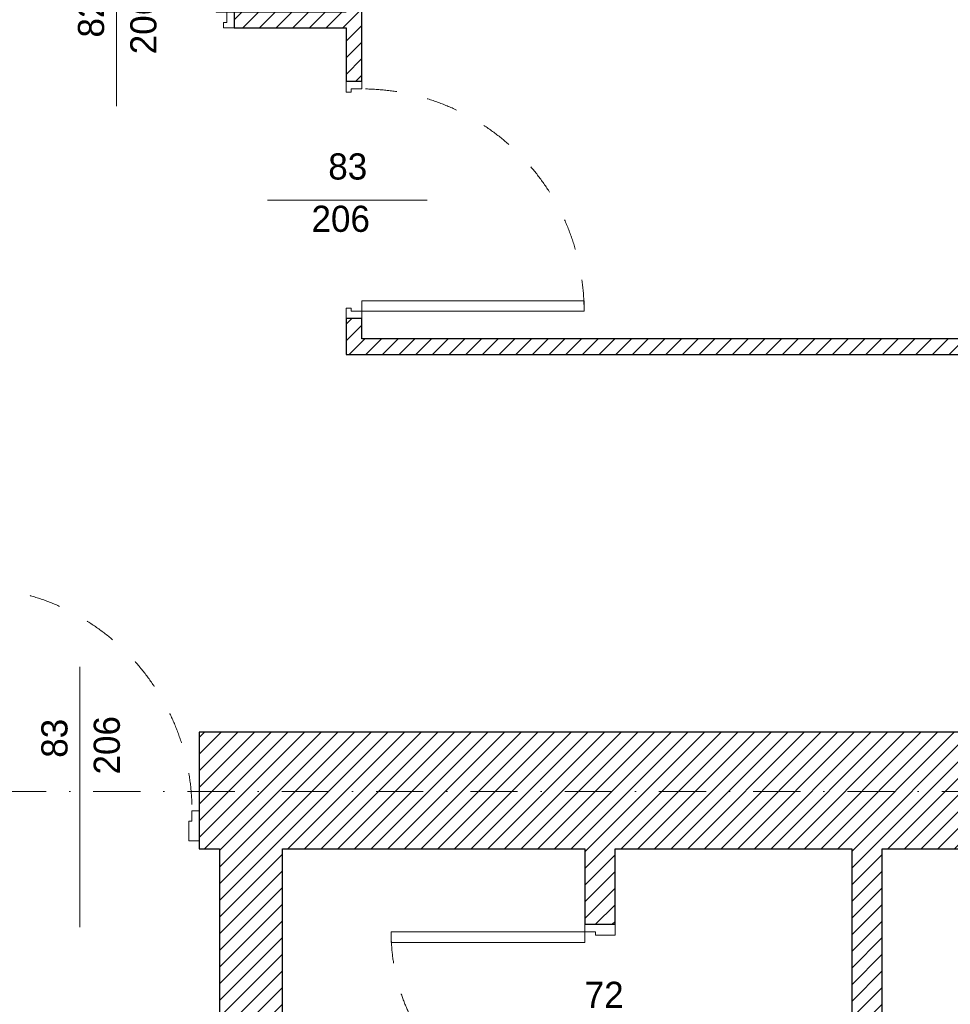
# Model space of a CAD drawing. Header units: millimetres. Extents: x 172139 to 266886, y 98118 to 138225.
# Tile 14 of 123: x 182669 to 186224, y 114560 to 118321. Entities that reach past the tile are written whole.
import ezdxf
from ezdxf.enums import TextEntityAlignment as Align

# ---------------------------------------------------------------- set-up
doc = ezdxf.new("R2010")
doc.units = ezdxf.units.MM
doc.header["$MEASUREMENT"] = 0
doc.linetypes.add('Kropki i Kreski', pattern=[360, 180, -90, 0, -90])
doc.linetypes.add('Przerywana', pattern=[240, 120, -120])
for name, color, linetype in [('Drzwi ArchiCAD', 7, 'Continuous'), ('Konstrukcja - Siatki mod', 7, 'Continuous'), ('KR_INW', 7, 'Continuous'), ('Znaczniki drzwi ArchiCADa', 7, 'Continuous')]:
    doc.layers.add(name, color=color, linetype=linetype)
for name, color, linetype, lineweight in [('Drzwi ArchiCAD_Nr_pióra__1', 7, 'Continuous', 13), ('Drzwi ArchiCAD_Nr_pióra__27', 7, 'Continuous', 25), ('KR_INW_Nr_pióra__101', 252, 'Continuous', 5), ('KR_INW_Nr_pióra__27', 7, 'Continuous', 25), ('Znaczniki drzwi ArchiCADa_Nr_pióra__7', 7, 'Continuous', 13)]:
    doc.layers.add(name, color=color, linetype=linetype, lineweight=lineweight)
doc.layers.add('Konstrukcja - Siatki mod_Nr_pióra__48', color=7, linetype='Continuous', lineweight=15, true_color=0xa80f02)
doc.layers.add('Znaczniki drzwi ArchiCADa_Nr_pióra__20', color=7, linetype='Continuous', lineweight=13, true_color=0xb00000)
doc.styles.add('GENERATED_STYLE_1', font='txt')
pattern_1 = [(45, (0, 0), (-31.819804, 31.819804), [])]

# ---------------------------------------------------------------- blocks, each defined once
blk = doc.blocks.new('Drzwi 19_21')
at = {"layer": 'Drzwi ArchiCAD_Nr_pióra__1', "linetype": 'Continuous'}
for p, q in [((387.7, 0), (387.7, 855.5)), ((387.7, 855.5), (427.7, 855.5)), ((427.7, 855.5), (427.7, 0)), ((-427.7, 0), (-455.7, 0)), ((-455.7, 0), (-455.7, -115)), ((-427.7, -40), (-427.7, 0)), ((427.7, 0), (387.7, 0)), ((455.7, 0), (427.7, 0)), ((427.7, 0), (427.7, -40)), ((455.7, -115), (455.7, 0)), ((-415.7, -40), (-427.7, -40)), ((-415.7, -115), (-415.7, -40)), ((427.7, -40), (415.7, -40)), ((415.7, -40), (415.7, -115)), ((-455.7, -115), (-415.7, -115)), ((415.7, -115), (455.7, -115))]:
    blk.add_line(p, q, dxfattribs=at)
at = {"layer": 'Drzwi ArchiCAD_Nr_pióra__1', "linetype": 'Przerywana'}
blk.add_arc((427.7, 0), 855.5, 90, 180, dxfattribs=at)
at = {"layer": 'Drzwi ArchiCAD_Nr_pióra__27', "linetype": 'Continuous'}
for p, q in [((-455.7, 0), (-455.7, -115)), ((455.7, 0), (455.7, -115))]:
    blk.add_line(p, q, dxfattribs=at)
blk = doc.blocks.new('Znacznik Wym 19_19')
at = {"layer": 'Znaczniki drzwi ArchiCADa_Nr_pióra__20', "linetype": 'Continuous'}
blk.add_line((0, -695), (0, 300), dxfattribs=at)
at = {"layer": 'Znaczniki drzwi ArchiCADa_Nr_pióra__7', "style": 'GENERATED_STYLE_1'}
for tag, p in [('AC_MarkerText_3', (-182.4, -222.3)), ('AC_MarkerText_2', (17.6, -286.3))]:
    blk.add_attdef(tag, text='', height=100, rotation=270, dxfattribs=at).set_placement(p, align=Align.BOTTOM_LEFT)
blk = doc.blocks.new('Ściana_44', base_point=(205241.5, 115154.1))
at = {"layer": 'KR_INW_Nr_pióra__101', "linetype": 'Continuous'}
h = blk.add_hatch(dxfattribs=at)
h.set_pattern_fill('Cegła_licówka', color=256, style=0, pattern_type=2)
h.set_pattern_definition(pattern_1)
h.paths.add_polyline_path([(183355.2, 115299.1), (183355.2, 115184.1), (183355.2, 115154.1), (192680.4, 115154.1), (192680.4, 115184.1), (192680.4, 115299.1), (192680.4, 115599.1), (183355.2, 115599.1)])
at = {"layer": 'KR_INW_Nr_pióra__27', "linetype": 'Continuous'}
for p, q in [((183355.2, 115599.1), (183355.2, 115299.1)), ((183355.2, 115299.1), (183355.2, 115184.1)), ((183355.2, 115184.1), (183355.2, 115154.1))]:
    blk.add_line(p, q, dxfattribs=at)
at = {"layer": 'KR_INW_Nr_pióra__27', "linetype": 'Continuous', "flags": 128}
for points in [[(186876, 115599.1), (183355.2, 115599.1)], [(183355.2, 115154.1), (183432.8, 115154.1)], [(183672.8, 115154.1), (184827.4, 115154.1)], [(184943.4, 115154.1), (185847.5, 115154.1)], [(185963.5, 115154.1), (188134, 115154.1)]]:
    blk.add_lwpolyline(points, dxfattribs=at)
at = {"layer": 'Drzwi ArchiCAD', "linetype": 'Continuous', "xscale": -1, "zscale": 1000}
blk.add_blockref('Drzwi 19_21', (182899.5, 115299.1), dxfattribs=at)
at = {"layer": 'Znaczniki drzwi ArchiCADa', "color": 14, "lineweight": 13, "true_color": 0xb00000}
ref = blk.add_blockref('Znacznik Wym 19_19', (182899.5, 115154.1), dxfattribs=dict(at, rotation=180))
ref.add_attrib('AC_MarkerText_2', '83', dxfattribs={"layer": 'Znaczniki drzwi ArchiCADa_Nr_pióra__7', "color": 7, "height": 100, "rotation": 90, "style": 'GENERATED_STYLE_1'}).set_placement((182881.8, 115501.7), align=Align.BOTTOM_LEFT)
ref.add_attrib('AC_MarkerText_3', '206', dxfattribs={"layer": 'Znaczniki drzwi ArchiCADa_Nr_pióra__7', "color": 7, "height": 100, "rotation": 90, "style": 'GENERATED_STYLE_1'}).set_placement((183081.8, 115437.8), align=Align.BOTTOM_LEFT)
blk = doc.blocks.new('Drzwi 19_34')
at = {"layer": 'Drzwi ArchiCAD_Nr_pióra__1', "linetype": 'Continuous'}
for p, q in [((380.8, 0), (380.8, 841.5)), ((380.8, 841.5), (420.8, 841.5)), ((420.8, 841.5), (420.8, 0)), ((-420.8, 0), (-448.8, 0)), ((-448.8, 0), (-448.8, -60)), ((-420.8, -40), (-420.8, 0)), ((420.8, 0), (380.8, 0)), ((448.8, 0), (420.8, 0)), ((420.8, 0), (420.8, -40)), ((448.8, -60), (448.8, 0)), ((-448.8, -60), (-408.8, -60)), ((-408.8, -40), (-420.8, -40)), ((-408.8, -60), (-408.8, -40)), ((420.8, -40), (408.8, -40)), ((408.8, -40), (408.8, -60)), ((408.8, -60), (448.8, -60))]:
    blk.add_line(p, q, dxfattribs=at)
at = {"layer": 'Drzwi ArchiCAD_Nr_pióra__1', "linetype": 'Przerywana'}
blk.add_arc((420.8, 0), 841.5, 90, 180, dxfattribs=at)
at = {"layer": 'Drzwi ArchiCAD_Nr_pióra__27', "linetype": 'Continuous'}
for p, q in [((-448.8, 0), (-448.8, -60)), ((448.8, 0), (448.8, -60))]:
    blk.add_line(p, q, dxfattribs=at)
blk = doc.blocks.new('Znacznik Wym 19_20')
at = {"layer": 'Znaczniki drzwi ArchiCADa_Nr_pióra__20', "linetype": 'Continuous'}
blk.add_line((0, 250), (0, -360), dxfattribs=at)
at = {"layer": 'Znaczniki drzwi ArchiCADa_Nr_pióra__7', "style": 'GENERATED_STYLE_1'}
for tag, p in [('AC_MarkerText_2', (-17.6, -97.3)), ('AC_MarkerText_3', (182.4, -161.3))]:
    blk.add_attdef(tag, text='', height=100, rotation=90, dxfattribs=at).set_placement(p, align=Align.BOTTOM_LEFT)
blk = doc.blocks.new('Ściana_101', base_point=(179075.1, 118290.7))
at = {"layer": 'KR_INW_Nr_pióra__101', "linetype": 'Continuous'}
h = blk.add_hatch(dxfattribs=at)
h.set_pattern_fill('Cegła_licówka', color=256, style=0, pattern_type=2)
h.set_pattern_definition(pattern_1)
h.paths.add_polyline_path([(179605.1, 118290.7), (182590.5, 118290.7), (182590.5, 118350.7), (179605.1, 118350.7)])
h = blk.add_hatch(dxfattribs=at)
h.set_pattern_fill('Cegła_licówka', color=256, style=0, pattern_type=2)
h.set_pattern_definition(pattern_1)
h.paths.add_polyline_path([(183488, 118350.7), (183488, 118290.7), (183915.9, 118290.7), (183915.9, 118350.7)])
at = {"layer": 'KR_INW_Nr_pióra__27', "linetype": 'Continuous'}
for p, q in [((182590.5, 118350.7), (182590.5, 118290.7)), ((183488, 118350.7), (183488, 118290.7))]:
    blk.add_line(p, q, dxfattribs=at)
at = {"layer": 'KR_INW_Nr_pióra__27', "linetype": 'Continuous', "flags": 128}
for points in [[(182590.5, 118350.7), (179605.1, 118350.7)], [(183915.9, 118350.7), (183488, 118350.7)], [(179605.1, 118290.7), (182229.6, 118290.7)], [(182289.6, 118290.7), (182590.5, 118290.7)], [(183488, 118290.7), (183915.9, 118290.7)]]:
    blk.add_lwpolyline(points, dxfattribs=at)
at = {"layer": 'Drzwi ArchiCAD', "linetype": 'Continuous', "zscale": 1000}
blk.add_blockref('Drzwi 19_34', (183039.3, 118350.7), dxfattribs=at)
at = {"layer": 'Znaczniki drzwi ArchiCADa', "color": 14, "lineweight": 13, "true_color": 0xb00000}
ref = blk.add_blockref('Znacznik Wym 19_20', (183039.3, 118350.7), dxfattribs=at)
ref.add_attrib('AC_MarkerText_2', '82', dxfattribs={"layer": 'Znaczniki drzwi ArchiCADa_Nr_pióra__7', "color": 7, "height": 100, "rotation": 90, "style": 'GENERATED_STYLE_1'}).set_placement((183021.6, 118253.3), align=Align.BOTTOM_LEFT)
ref.add_attrib('AC_MarkerText_3', '206', dxfattribs={"layer": 'Znaczniki drzwi ArchiCADa_Nr_pióra__7', "color": 7, "height": 100, "rotation": 90, "style": 'GENERATED_STYLE_1'}).set_placement((183221.6, 118189.3), align=Align.BOTTOM_LEFT)
blk = doc.blocks.new('Drzwi 19_35')
at = {"layer": 'Drzwi ArchiCAD_Nr_pióra__1', "linetype": 'Continuous'}
for p, q in [((384.6, 0), (384.6, 849.2)), ((384.6, 849.2), (424.6, 849.2)), ((424.6, 849.2), (424.6, 0)), ((-424.6, 0), (-452.6, 0)), ((-452.6, 0), (-452.6, -60)), ((-424.6, -40), (-424.6, 0)), ((424.6, 0), (384.6, 0)), ((452.6, 0), (424.6, 0)), ((424.6, 0), (424.6, -40)), ((452.6, -60), (452.6, 0)), ((-452.6, -60), (-412.6, -60)), ((-412.6, -40), (-424.6, -40)), ((-412.6, -60), (-412.6, -40)), ((424.6, -40), (412.6, -40)), ((412.6, -40), (412.6, -60)), ((412.6, -60), (452.6, -60))]:
    blk.add_line(p, q, dxfattribs=at)
at = {"layer": 'Drzwi ArchiCAD_Nr_pióra__1', "linetype": 'Przerywana'}
blk.add_arc((424.6, 0), 849.2, 90, 180, dxfattribs=at)
at = {"layer": 'Drzwi ArchiCAD_Nr_pióra__27', "linetype": 'Continuous'}
for p, q in [((-452.6, 0), (-452.6, -60)), ((452.6, 0), (452.6, -60))]:
    blk.add_line(p, q, dxfattribs=at)
blk = doc.blocks.new('Znacznik Wym 19_2')
at = {"layer": 'Znaczniki drzwi ArchiCADa_Nr_pióra__20', "linetype": 'Continuous'}
blk.add_line((0, -310), (0, 300), dxfattribs=at)
at = {"layer": 'Znaczniki drzwi ArchiCADa_Nr_pióra__7', "style": 'GENERATED_STYLE_1'}
for tag, p in [('AC_MarkerText_2', (-17.6, -29.3)), ('AC_MarkerText_3', (182.4, -29.3))]:
    blk.add_attdef(tag, text='', height=100, rotation=90, dxfattribs=at).set_placement(p, align=Align.BOTTOM_LEFT)
blk = doc.blocks.new('Ściana_103', base_point=(183915.9, 117042.8))
at = {"layer": 'KR_INW_Nr_pióra__101', "linetype": 'Continuous'}
h = blk.add_hatch(dxfattribs=at)
h.set_pattern_fill('Cegła_licówka', color=256, style=0, pattern_type=2)
h.set_pattern_definition(pattern_1)
h.paths.add_polyline_path([(183975.9, 121145.6), (183915.9, 121145.6), (183915.9, 118085), (183975.9, 118085)])
h = blk.add_hatch(dxfattribs=at)
h.set_pattern_fill('Cegła_licówka', color=256, style=0, pattern_type=2)
h.set_pattern_definition(pattern_1)
h.paths.add_polyline_path([(183915.9, 117042.8), (183975.9, 117102.8), (183975.9, 117179.9), (183915.9, 117179.9)])
at = {"layer": 'KR_INW_Nr_pióra__27', "linetype": 'Continuous'}
for p, q in [((183975.9, 118085), (183915.9, 118085)), ((183975.9, 117179.9), (183915.9, 117179.9))]:
    blk.add_line(p, q, dxfattribs=at)
at = {"layer": 'KR_INW_Nr_pióra__27', "linetype": 'Continuous', "flags": 128}
for points in [[(183975.9, 118085), (183975.9, 121145.6)], [(183915.9, 118290.7), (183915.9, 118085)], [(183915.9, 117179.9), (183915.9, 117042.8)], [(183975.9, 117102.8), (183975.9, 117179.9)]]:
    blk.add_lwpolyline(points, dxfattribs=at)
at = {"layer": 'Drzwi ArchiCAD', "linetype": 'Continuous', "zscale": 1000, "rotation": 270}
blk.add_blockref('Drzwi 19_35', (183975.9, 117632.4), dxfattribs=at)
at = {"layer": 'Znaczniki drzwi ArchiCADa', "color": 14, "lineweight": 13, "true_color": 0xb00000}
ref = blk.add_blockref('Znacznik Wym 19_2', (183915.9, 117632.4), dxfattribs=dict(at, rotation=90))
ref.add_attrib('AC_MarkerText_2', '83', dxfattribs={"layer": 'Znaczniki drzwi ArchiCADa_Nr_pióra__7', "color": 7, "height": 100, "rotation": 360, "style": 'GENERATED_STYLE_1'}).set_placement((183847.9, 117680.7), align=Align.BOTTOM_LEFT)
ref.add_attrib('AC_MarkerText_3', '206', dxfattribs={"layer": 'Znaczniki drzwi ArchiCADa_Nr_pióra__7', "color": 7, "height": 100, "rotation": 360, "style": 'GENERATED_STYLE_1'}).set_placement((183783.9, 117480.8), align=Align.BOTTOM_LEFT)
blk = doc.blocks.new('Ściana_104', base_point=(183915.9, 117042.8))
at = {"layer": 'KR_INW_Nr_pióra__101', "linetype": 'Continuous'}
h = blk.add_hatch(dxfattribs=at)
h.set_pattern_fill('Cegła_licówka', color=256, style=0, pattern_type=2)
h.set_pattern_definition(pattern_1)
h.paths.add_polyline_path([(183915.9, 117042.8), (188134, 117042.8), (188134, 117102.8), (183975.9, 117102.8)])
at = {"layer": 'KR_INW_Nr_pióra__27', "linetype": 'Continuous', "flags": 128}
for points in [[(188134, 117102.8), (183975.9, 117102.8)], [(183915.9, 117042.8), (186876, 117042.8)], [(186936, 117042.8), (188134, 117042.8)]]:
    blk.add_lwpolyline(points, dxfattribs=at)
blk = doc.blocks.new('Drzwi 19_41')
at = {"layer": 'Drzwi ArchiCAD_Nr_pióra__1', "linetype": 'Continuous'}
for p, q in [((330.3, 0), (330.3, 740.5)), ((330.3, 740.5), (370.3, 740.5)), ((370.3, 740.5), (370.3, 0)), ((-370.3, 0), (-398.3, 0)), ((-398.3, 0), (-398.3, -115)), ((-370.3, -40), (-370.3, 0)), ((370.3, 0), (330.3, 0)), ((398.3, 0), (370.3, 0)), ((370.3, 0), (370.3, -40)), ((398.3, -115), (398.3, 0)), ((-358.3, -40), (-370.3, -40)), ((-358.3, -115), (-358.3, -40)), ((370.3, -40), (358.3, -40)), ((358.3, -40), (358.3, -115)), ((-398.3, -115), (-358.3, -115)), ((358.3, -115), (398.3, -115))]:
    blk.add_line(p, q, dxfattribs=at)
at = {"layer": 'Drzwi ArchiCAD_Nr_pióra__1', "linetype": 'Przerywana'}
blk.add_arc((370.3, 0), 740.5, 90, 180, dxfattribs=at)
at = {"layer": 'Drzwi ArchiCAD_Nr_pióra__27', "linetype": 'Continuous'}
for p, q in [((-398.3, -115), (-398.3, 0)), ((398.3, -115), (398.3, 0))]:
    blk.add_line(p, q, dxfattribs=at)
blk = doc.blocks.new('Znacznik Wym 19_23')
at = {"layer": 'Znaczniki drzwi ArchiCADa_Nr_pióra__20', "linetype": 'Continuous'}
blk.add_line((0, 250), (0, -416), dxfattribs=at)
at = {"layer": 'Znaczniki drzwi ArchiCADa_Nr_pióra__7', "style": 'GENERATED_STYLE_1'}
for tag, p in [('AC_MarkerText_3', (-182.4, 30.7)), ('AC_MarkerText_2', (17.6, 32.4))]:
    blk.add_attdef(tag, text='', height=100, rotation=270, dxfattribs=at).set_placement(p, align=Align.BOTTOM_LEFT)
blk = doc.blocks.new('Ściana_115', base_point=(184827.4, 113397.6))
at = {"layer": 'KR_INW_Nr_pióra__101', "linetype": 'Continuous'}
h = blk.add_hatch(dxfattribs=at)
h.set_pattern_fill('Cegła_licówka', color=256, style=0, pattern_type=2)
h.set_pattern_definition(pattern_1)
h.paths.add_polyline_path([(184943.4, 115154.1), (184827.4, 115154.1), (184827.4, 114864.2), (184828.4, 114864.2), (184943.4, 114864.2)])
h = blk.add_hatch(dxfattribs=at)
h.set_pattern_fill('Cegła_licówka', color=256, style=0, pattern_type=2)
h.set_pattern_definition(pattern_1)
h.paths.add_polyline_path([(184827.4, 113397.6), (184943.4, 113397.6), (184943.4, 114067.7), (184828.4, 114067.7), (184827.4, 114067.7)])
at = {"layer": 'KR_INW_Nr_pióra__27', "linetype": 'Continuous'}
for p, q in [((184828.4, 114864.2), (184827.4, 114864.2)), ((184943.4, 114864.2), (184828.4, 114864.2)), ((184828.4, 114067.7), (184827.4, 114067.7)), ((184943.4, 114067.7), (184828.4, 114067.7))]:
    blk.add_line(p, q, dxfattribs=at)
at = {"layer": 'KR_INW_Nr_pióra__27', "linetype": 'Continuous', "flags": 128}
for points in [[(184827.4, 115154.1), (184827.4, 114864.2)], [(184943.4, 114864.2), (184943.4, 115154.1)], [(184827.4, 114067.7), (184827.4, 113397.6)], [(184943.4, 113397.6), (184943.4, 114067.7)]]:
    blk.add_lwpolyline(points, dxfattribs=at)
at = {"layer": 'Drzwi ArchiCAD', "linetype": 'Continuous', "zscale": 1000, "rotation": 90}
blk.add_blockref('Drzwi 19_41', (184828.4, 114465.9), dxfattribs=at)
at = {"layer": 'Znaczniki drzwi ArchiCADa', "color": 14, "lineweight": 13, "true_color": 0xb00000}
ref = blk.add_blockref('Znacznik Wym 19_23', (184827.4, 114465.9), dxfattribs=dict(at, rotation=90))
ref.add_attrib('AC_MarkerText_2', '72', dxfattribs={"layer": 'Znaczniki drzwi ArchiCADa_Nr_pióra__7', "color": 7, "height": 100, "rotation": 360, "style": 'GENERATED_STYLE_1'}).set_placement((184827.4, 114515.9), align=Align.BOTTOM_LEFT)
ref.add_attrib('AC_MarkerText_3', '206', dxfattribs={"layer": 'Znaczniki drzwi ArchiCADa_Nr_pióra__7', "color": 7, "height": 100, "rotation": 360, "style": 'GENERATED_STYLE_1'}).set_placement((184827.4, 114314.2), align=Align.BOTTOM_LEFT)
blk = doc.blocks.new('Ściana_116', base_point=(185847.5, 113397.6))
at = {"layer": 'KR_INW_Nr_pióra__101', "linetype": 'Continuous'}
h = blk.add_hatch(dxfattribs=at)
h.set_pattern_fill('Cegła_licówka', color=256, style=0, pattern_type=2)
h.set_pattern_definition(pattern_1)
h.paths.add_polyline_path([(185963.5, 113397.6), (185963.5, 115154.1), (185847.5, 115154.1), (185847.5, 113397.6)])
at = {"layer": 'KR_INW_Nr_pióra__27', "linetype": 'Continuous', "flags": 128}
for points in [[(185847.5, 115154.1), (185847.5, 113397.6)], [(185963.5, 113397.6), (185963.5, 115154.1)]]:
    blk.add_lwpolyline(points, dxfattribs=at)
blk = doc.blocks.new('Ściana_118', base_point=(183432.8, 115154.1))
at = {"layer": 'KR_INW_Nr_pióra__101', "linetype": 'Continuous'}
h = blk.add_hatch(dxfattribs=at)
h.set_pattern_fill('Cegła_licówka', color=256, style=0, pattern_type=2)
h.set_pattern_definition(pattern_1)
h.paths.add_polyline_path([(183432.8, 115154.1), (183432.8, 113397.6), (183672.8, 113397.6), (183672.8, 115154.1)])
at = {"layer": 'KR_INW_Nr_pióra__27', "linetype": 'Continuous', "flags": 128}
for points in [[(183432.8, 115154.1), (183432.8, 113397.6)], [(183672.8, 113397.6), (183672.8, 115154.1)]]:
    blk.add_lwpolyline(points, dxfattribs=at)
blk = doc.blocks.new('Standardowy znacznik siatki_10')
at = {"layer": 'Konstrukcja - Siatki mod_Nr_pióra__48', "linetype": 'Kropki i Kreski'}
blk.add_line((1000, 0), (72912, 0), dxfattribs=at)

msp = doc.modelspace()

# ---------------------------------------------------------------- block references
at = {"layer": 'Konstrukcja - Siatki mod', "color": 8, "linetype": 'Continuous', "lineweight": 13, "zscale": 1000}
msp.add_blockref('Standardowy znacznik siatki_10', (177989.3, 115372.2), dxfattribs=at)
at = {"layer": 'KR_INW'}
for name, p in [('Ściana_103', (183915.9, 117042.8)), ('Ściana_101', (179075.1, 118290.7)), ('Ściana_104', (183915.9, 117042.8)), ('Ściana_44', (205241.5, 115154.1)), ('Ściana_118', (183432.8, 115154.1)), ('Ściana_115', (184827.4, 113397.6)), ('Ściana_116', (185847.5, 113397.6))]:
    msp.add_blockref(name, p, dxfattribs=at)

doc.saveas('drawing.dxf')
